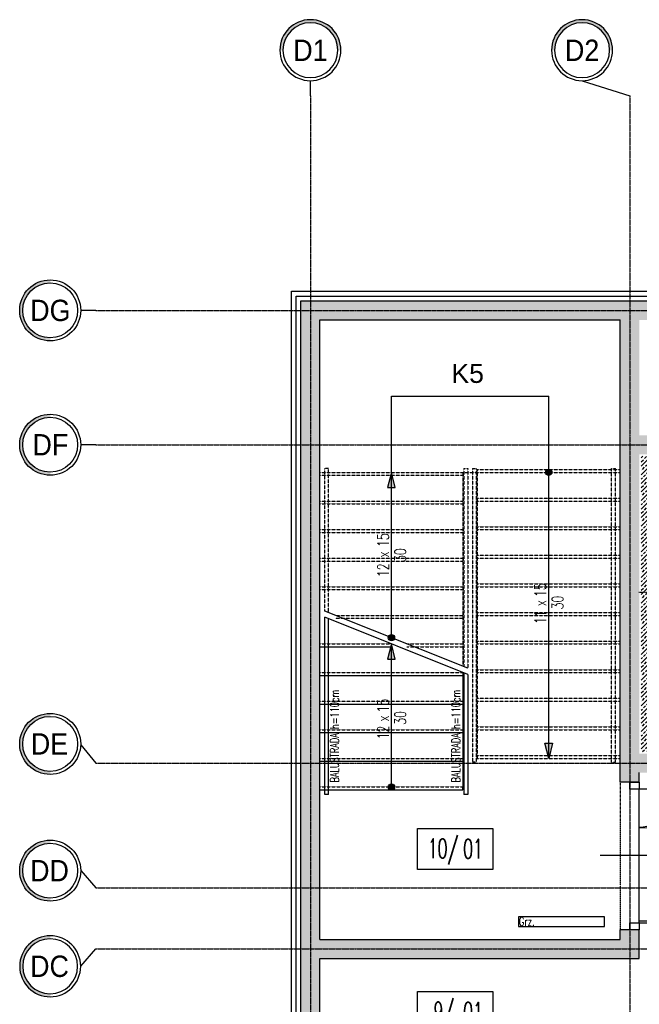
# Model space of a CAD drawing. Extents: x -7228 to 74941, y -112898 to 85621.
# Tile 221 of 256: x 50629 to 51279, y -17516 to -16483. Entities that reach past the tile are written whole.
import ezdxf
from ezdxf.enums import TextEntityAlignment as Align

# ---------------------------------------------------------------- set-up
doc = ezdxf.new("R2010")
doc.units = 0
for name, pattern in [('CENTER', [2, 1.25, -0.25, 0.25, -0.25]), ('DASHDOT', [1, 0.5, -0.25, 0, -0.25]), ('DASHED', [0.75, 0.5, -0.25]), ('DASHED2', [0.375, 0.25, -0.125])]:
    doc.linetypes.add(name, pattern=pattern)
doc.layers.get('0').update_dxf_attribs({"color": 101, "linetype": 'CONTINUOUS'})
for name, color, linetype in [('Drz---drzwi', 5, 'CONTINUOUS'), ('Ele-balustrada', 8, 'CONTINUOUS'), ('Ins-co', 2, 'CONTINUOUS'), ('Opis-pom', 6, 'CONTINUOUS'), ('Opis-spadki', 61, 'CONTINUOUS'), ('Opis_pom_ramka', 6, 'CONTINUOUS'), ('Os-osie glowne', 1, 'CENTER'), ('Os-osie-opis', 16, 'CONTINUOUS'), ('Pos-widok', 121, 'CONTINUOUS'), ('Sc-beton', 7, 'CONTINUOUS'), ('Sc-beton-hatch', 86, 'CONTINUOUS'), ('Sc-izolacja term-styropian', 151, 'STYROPIAN-KA'), ('Sc-nadproza kon', 5, 'DASHED2'), ('Sch-opis', 51, 'CONTINUOUS'), ('Sch-widok', 12, 'CONTINUOUS'), ('Sch-widok-nad', 12, 'DASHED2'), ('W-idok', 8, 'CONTINUOUS')]:
    doc.layers.add(name, color=color, linetype=linetype)
doc.styles.add('dwg_opis duży', font='ARIAL.TTF', dxfattribs={"width": 0.9})
doc.styles.add('KA wymiar', font='romans.shx', dxfattribs={"width": 0.6})
doc.styles.add('ROMANS', font='romans', dxfattribs={"width": 0.85})
doc.styles.add('TYTUL2', font='ARIAL.TTF')
doc.linetypes.add('STYROPIAN-KA', pattern='A,0.0001,-0.1,[135,ltypeshp.shx,S=0.1,R=0,X=-0.1,Y=0],0,[135,ltypeshp.shx,S=0.1,R=180,X=0.1,Y=0],-0.1', length=0.2001)
doc.linetypes.add('ZIGZAG', pattern='A,0.00254,-5.08,[131,ltypeshp.shx,S=5.08,R=0,X=-5.08,Y=0],-10.16,[131,ltypeshp.shx,S=5.08,R=180,X=5.08,Y=0],-5.08', length=20.32254)

# ---------------------------------------------------------------- blocks, each defined once
blk = doc.blocks.new('_DKGJHF')
at = {"ltscale": 7}
for p, q in [((-21.1, -77), (35.9, -77)), ((-5, -145.5), (-105, -145.5)), ((-5, -147.5), (-105, -147.5))]:
    blk.add_line(p, q, dxfattribs=at)
for points in [[(5, -7.5), (5, 0), (-5, 0), (-5, -7.5)], [(5, -155), (5, -147.5), (-5, -147.5), (-5, -155)]]:
    blk.add_lwpolyline(points, close=True, dxfattribs=at)
for points in [[(-45, -7.5), (-5, -7.5)], [(-5, -147.5), (-5, -7.5)]]:
    blk.add_lwpolyline(points, dxfattribs=at)
for centre, radius, start, end in [((-5, -7.5), 40, 180, 270), ((-5, -147.5), 100, 90, 180)]:
    blk.add_arc(centre, radius, start, end)
blk = doc.blocks.new('ozn_opis-schodów1-rzut')
at = {"style": 'ROMANS', "width": 0.7}
blk.add_text('x', height=12, dxfattribs=at).set_placement((-3.3, 3))
at = {"ltscale": 25, "style": 'ROMANS', "width": 0.7}
blk.add_attdef('Ilość', text='', height=12, dxfattribs=at).set_placement((-7.7, 3), align=Align.RIGHT)
blk.add_attdef('Wysokość', (6.2, 3), '', height=12, dxfattribs=at)
blk.add_attdef('Długość', text='', height=12, dxfattribs=at).set_placement((0.4, -15), align=Align.CENTER)
blk = doc.blocks.new('ozn_schody-kółko_d14')
at = {"ltscale": 25}
h = blk.add_hatch(color=256, dxfattribs=at)
edge = h.paths.add_edge_path()
edge.add_arc((0, 0), 3.33, 0, 360)
at = {"ltscale": 7}
blk.add_circle((0, 0), 3.33, dxfattribs=at)
blk = doc.blocks.new('ozn_schody-strzałka8x16')
at = {"ltscale": 25}
blk.add_hatch(color=256, dxfattribs=at).paths.add_polyline_path([(0, 0), (-4, -16), (4, -16)])
blk.add_lwpolyline([(0, 0), (-4, -16), (4, -16)], close=True, dxfattribs=at)
blk = doc.blocks.new('_opis_osi')
blk.add_hatch(color=256).paths.add_polyline_path([(32, -32), (28.8, -32, -1), (-28.8, -32), (-32, -32, 1)])
for radius in [32, 28.8]:
    blk.add_circle((0, -32), radius)
at = {"style": 'dwg_opis duży', "width": 0.9}
blk.add_attdef('AXNAMEV', text='', height=22.4, rotation=90, dxfattribs=at).set_placement((0, -32), align=Align.MIDDLE_CENTER)
blk = doc.blocks.new('_opis_osi_liczbowy')
blk.add_hatch(color=256).paths.add_polyline_path([(32, 32), (32, 28.8, -1), (32, -28.8), (32, -32, 1)])
for radius in [32, 28.8]:
    blk.add_circle((32, 0), radius)
at = {"style": 'dwg_opis duży', "width": 0.9}
blk.add_attdef('AXNAMEH', text='', height=22.4, rotation=90, dxfattribs=at).set_placement((32, 0), align=Align.MIDDLE_CENTER)
blk = doc.blocks.new('_aidfjflijh')
at = {"layer": 'W-idok', "linetype": 'DASHDOT'}
for p, q in [((0, -329), (0, 0)), ((-124, -162), (123, -162))]:
    blk.add_line(p, q, dxfattribs=at)
at = {"layer": 'W-idok'}
for p, q in [((-73, -39.3), (-73, -150.7)), ((73, -39.3), (-73, -39.3)), ((73, -39.3), (70.3, -39.3)), ((73, -150.7), (73, -39.3)), ((-105, -44.2), (-105, -49.8)), ((-104.7, -44.2), (-105, -44.2)), ((-105, -49.8), (-104.7, -49.8)), ((-105, -49.8), (-105, -57.2)), ((-104.7, -49.8), (-105, -49.8)), ((-104.7, -49.8), (-104.7, -44.2)), ((-104.7, -44.2), (-104.7, -49.2)), ((-100, -44.2), (-104.7, -44.2)), ((-104.7, -49.2), (-100, -49.2)), ((-104.7, -57.2), (-104.7, -49.8)), ((-80, -44.2), (-100, -44.2)), ((-100, -44.2), (-100, -49.6)), ((-100, -49.6), (-80, -49.6)), ((-80, -49.6), (-100, -49.6)), ((-100, -49.6), (-100, -49.8)), ((-100, -49.8), (-80, -49.8)), ((-92.5, -49.8), (-92.5, -50.6)), ((-83.5, -49.8), (-92.5, -49.8)), ((-92.5, -50.6), (-88.8, -50.6)), ((-88.8, -50.6), (-88.8, -56)), ((-88, -46.9), (-88, -153.1)), ((-87.2, -56), (-87.2, -50.6)), ((-87.2, -50.6), (-83.5, -50.6)), ((-83.5, -50.6), (-83.5, -49.8)), ((-80, -49.6), (-80, -44.2)), ((-80, -49.8), (-80, -49.6)), ((-79.8, -49.3), (-79.8, -54.3)), ((-79.7, -49.3), (-79.8, -49.3)), ((-79.7, -54.2), (-79.7, -49.3)), ((70.3, -41.7), (-70.3, -41.7)), ((-70.3, -41.7), (-70.3, -282.3)), ((-70, -42), (70, -42)), ((-70, -282), (-70, -42)), ((70, -42), (70, -282)), ((70.3, -282.3), (70.3, -41.7)), ((-105, -57.2), (-104.7, -57.2)), ((-77.6, -57.5), (-98.4, -57.5)), ((-98.4, -57.5), (-98.4, -63.5)), ((-98.1, -57.8), (-77.9, -57.8)), ((-98.1, -63.5), (-98.1, -57.8)), ((-78, -58.3), (-98, -58.3)), ((-98, -58.3), (-98, -141.8)), ((-82.7, -56.5), (-93.3, -56.5)), ((-93.3, -56.5), (-93.3, -57.5)), ((-93.3, -57.5), (-82.7, -57.5)), ((-83.1, -61), (-92.9, -61)), ((-92.9, -61), (-92.9, -139)), ((-84.1, -59.5), (-91.9, -59.5)), ((-91.9, -59.5), (-91.9, -61)), ((-90.5, -54.1), (-90.5, -56.5)), ((-88.8, -54.1), (-90.5, -54.1)), ((-90.5, -56.5), (-85.5, -56.5)), ((-88.8, -56), (-88.8, -54.1)), ((-88.8, -56), (-87.2, -56)), ((-87.2, -56), (-88.8, -56)), ((-88, -96.5), (-88, -55.5)), ((-87.2, -54.1), (-87.2, -56)), ((-85.5, -54.1), (-87.2, -54.1)), ((-85.5, -56.5), (-85.5, -54.1)), ((-84.1, -61), (-84.1, -59.5)), ((-83.1, -139), (-83.1, -61)), ((-82.7, -57.5), (-82.7, -56.5)), ((-79.8, -54.3), (-75.6, -54.3)), ((-75.6, -54.2), (-79.7, -54.2)), ((-78, -141.8), (-78, -58.3)), ((-77.9, -57.8), (-77.9, -63.5)), ((-77.6, -63.5), (-77.6, -57.5)), ((-75.5, -54.3), (-75.7, -54.3)), ((-75.7, -54.3), (-75.7, -145.8)), ((-75.6, -54.3), (-75.6, -54.2)), ((-75.5, -145.8), (-75.5, -54.3)), ((-98.4, -63.5), (-98.1, -63.5)), ((-77.9, -63.5), (-77.6, -63.5)), ((-80.1, -79.5), (-95.9, -79.5)), ((-111, -100), (-76.9, -100)), ((-88, -144.5), (-88, -96.5)), ((77.9, -96), (77.9, -111)), ((85.4, -96), (77.9, -96)), ((85.4, -111), (85.4, -96)), ((77.9, -111), (85.4, -111)), ((81.4, -111), (81.4, -121.3)), ((81.9, -111), (81.4, -111)), ((81.9, -121.3), (81.9, -111)), ((-80.1, -120.5), (-95.9, -120.5)), ((74.2, -121.3), (73.6, -121.3)), ((73.6, -121.3), (73.6, -140.8)), ((74.2, -140.8), (74.2, -121.3)), ((78.5, -121.3), (74.2, -121.3)), ((74.2, -121.3), (74.2, -140.8)), ((80.5, -118), (78.5, -118)), ((78.5, -118), (78.5, -118.8)), ((78.5, -118.8), (78.5, -120.9)), ((78.5, -120.9), (78.5, -124.2)), ((80.5, -118.8), (80.5, -118)), ((80.5, -120.9), (80.5, -118.8)), ((80.5, -124.2), (80.5, -120.9)), ((85.1, -121.3), (80.5, -121.3)), ((85.1, -121.3), (84.1, -121.3)), ((84.1, -121.3), (84.1, -140.8)), ((85.1, -140.8), (85.1, -121.3)), ((85.1, -140.8), (85.1, -121.3)), ((73.6, -126), (73, -126)), ((73, -130), (73.6, -130)), ((78.5, -124.2), (78.5, -128)), ((78.5, -128), (78.5, -131.8)), ((78.5, -131.8), (78.5, -135.1)), ((80.5, -128), (80.5, -124.2)), ((80.5, -131.8), (80.5, -128)), ((80.5, -135.1), (80.5, -131.8)), ((85.4, -126), (85.1, -126)), ((85.1, -130), (85.4, -130)), ((85.4, -126), (85.4, -130)), ((89, -126), (85.4, -126)), ((85.4, -130), (85.4, -126)), ((85.4, -130), (89, -130)), ((89, -130), (89, -126)), ((89, -126), (89, -130)), ((90, -126), (89, -126)), ((89, -130), (90, -130)), ((90, -130), (90, -126)), ((-98.1, -136.5), (-98.4, -136.5)), ((-98.4, -136.5), (-98.4, -142.5)), ((-98.4, -142.5), (-77.6, -142.5)), ((-98.1, -142.2), (-98.1, -136.5)), ((-77.9, -142.2), (-98.1, -142.2)), ((-98, -141.8), (-78, -141.8)), ((-82.7, -142.5), (-93.3, -142.5)), ((-93.3, -142.5), (-93.3, -143.5)), ((-93.3, -143.5), (-82.7, -143.5)), ((-92.9, -139), (-83.1, -139)), ((-91.9, -139), (-91.9, -140.5)), ((-91.9, -140.5), (-84.1, -140.5)), ((-85.5, -143.5), (-90.5, -143.5)), ((-90.5, -143.5), (-90.5, -145.9)), ((-88.8, -144), (-87.2, -144)), ((-88.8, -145.9), (-88.8, -144)), ((-87.2, -144), (-88.8, -144)), ((-88.8, -144), (-88.8, -149.4)), ((-87.2, -144), (-87.2, -145.9)), ((-87.2, -149.4), (-87.2, -144)), ((-85.5, -145.9), (-85.5, -143.5)), ((-84.1, -140.5), (-84.1, -139)), ((-82.7, -143.5), (-82.7, -142.5)), ((-77.6, -136.5), (-77.9, -136.5)), ((-77.9, -136.5), (-77.9, -142.2)), ((-77.6, -142.5), (-77.6, -136.5)), ((73.6, -140.8), (74.2, -140.8)), ((74.2, -140.8), (85.1, -140.8)), ((78.5, -135.1), (78.5, -137.3)), ((78.5, -137.3), (78.5, -138)), ((78.5, -138), (80.5, -138)), ((80.5, -137.3), (80.5, -135.1)), ((80.5, -138), (80.5, -137.3)), ((81.4, -140.8), (81.4, -148)), ((81.9, -148), (81.9, -140.8)), ((85.1, -140.8), (84.1, -140.8)), ((84.1, -140.8), (84.1, -168.3)), ((84.1, -140.8), (85.1, -140.8)), ((85.1, -168.3), (85.1, -140.8)), ((-97.5, -149.5), (-105, -149.5)), ((-105, -149.5), (-105, -174.6)), ((-100.9, -150.2), (-100.9, -150.5)), ((-82.9, -150.2), (-100.9, -150.2)), ((-100.9, -150.5), (-100.9, -173.8)), ((-82.9, -150.5), (-100.9, -150.5)), ((-100.9, -150.5), (-82.9, -150.5)), ((-97.5, -150.2), (-97.5, -149.5)), ((-88.8, -149.4), (-92.5, -149.4)), ((-92.5, -149.4), (-92.5, -150.2)), ((-92.5, -150.2), (-83.5, -150.2)), ((-90.5, -145.9), (-88.8, -145.9)), ((-87.2, -145.9), (-85.5, -145.9)), ((-83.5, -149.4), (-87.2, -149.4)), ((-83.5, -150.2), (-83.5, -149.4)), ((-82.9, -150.5), (-82.9, -150.2)), ((-82.9, -173.8), (-82.9, -150.5)), ((-79.8, -145.8), (-79.8, -150.8)), ((-75.6, -145.8), (-79.8, -145.8)), ((-79.8, -150.8), (-79.7, -150.8)), ((-79.7, -150.8), (-79.7, -145.9)), ((-79.7, -145.9), (-75.6, -145.9)), ((-73.1, -151), (-78.1, -151)), ((-78.1, -151), (-78.1, -155.5)), ((-77.8, -151.3), (-73.4, -151.3)), ((-77.8, -155.5), (-77.8, -151.3)), ((-71.9, -150.7), (-77.7, -150.7)), ((-77.7, -150.7), (-77.7, -151)), ((-77.7, -151), (-72.2, -151)), ((-77.5, -150.5), (-77.5, -150.7)), ((-73, -150.5), (-77.5, -150.5)), ((-75.7, -145.8), (-75.5, -145.8)), ((-75.6, -145.9), (-75.6, -145.8)), ((-73.7, -147.2), (-73.7, -147.7)), ((-73, -147.2), (-73.7, -147.2)), ((-73.7, -147.7), (-73.7, -150.5)), ((-73, -147.7), (-73.7, -147.7)), ((-73.7, -147.7), (-73, -147.7)), ((-73.7, -150.5), (-73, -150.5)), ((-73.4, -151.3), (-73.4, -155.5)), ((-73.1, -155.5), (-73.1, -151)), ((-73.1, -151), (-73.1, -156)), ((-73, -151), (-73, -156)), ((-72.2, -151), (-72.2, -173)), ((-71.9, -173.3), (-71.9, -150.7)), ((71.9, -150.7), (71.9, -173.3)), ((77.7, -150.7), (71.9, -150.7)), ((72.2, -173), (72.2, -151)), ((72.2, -151), (77.7, -151)), ((73.7, -147.2), (73, -147.2)), ((73.7, -147.7), (73, -147.7)), ((73, -147.7), (73.7, -147.7)), ((73, -150.5), (73.7, -150.5)), ((77.5, -150.5), (73, -150.5)), ((73, -156), (73, -151)), ((78.1, -151), (73.1, -151)), ((73.1, -151), (73.1, -155.5)), ((73.1, -156), (73.1, -151)), ((73.4, -151.3), (77.8, -151.3)), ((73.4, -155.5), (73.4, -151.3)), ((73.7, -147.7), (73.7, -147.2)), ((73.7, -150.5), (73.7, -147.7)), ((77.5, -150.7), (77.5, -150.5)), ((77.7, -151), (77.7, -150.7)), ((77.8, -151.3), (77.8, -155.5)), ((78.1, -155.5), (78.1, -151)), ((81.4, -148), (81.9, -148)), ((83.7, -148.5), (82.9, -148.5)), ((82.9, -148.5), (82.9, -175.5)), ((83.7, -175.5), (83.7, -148.5)), ((84.1, -148.5), (83.7, -148.5)), ((83.7, -148.5), (83.7, -175.5)), ((90, -148.5), (85.1, -148.5)), ((90, -175.5), (90, -148.5)), ((-82.1, -155.7), (-82.9, -155.7)), ((-82.9, -155.7), (-82.9, -168.4)), ((-82.1, -161.2), (-82.1, -155.7)), ((-74, -161.2), (-82.1, -161.2)), ((-82.1, -162.8), (-74, -162.8)), ((-82.1, -168.4), (-82.1, -162.8)), ((-78.1, -155.5), (-77.8, -155.5)), ((-73.6, -157.8), (-76.4, -157.8)), ((-76.4, -157.8), (-76.4, -161.2)), ((-76.4, -161.2), (-74, -161.2)), ((-74, -162.8), (-76.4, -162.8)), ((-76.4, -162.8), (-76.4, -166.2)), ((-74, -162.8), (-74, -161.2)), ((-74, -161.2), (-74, -162.8)), ((-72.4, -156), (-73.6, -156)), ((-73.6, -156), (-73.6, -168)), ((-73.6, -166.2), (-73.6, -157.8)), ((-73.1, -155.5), (-73.4, -155.5)), ((-73.4, -155.5), (-73.4, -156)), ((-73.4, -155.5), (-73.1, -155.5)), ((-73.1, -156), (-73.1, -155.5)), ((-72.2, -156), (-72.4, -156)), ((-72.4, -156), (-72.4, -168)), ((-72.4, -168), (-72.4, -156)), ((72.4, -156), (72.2, -156)), ((72.4, -168), (72.4, -156)), ((72.4, -156), (72.4, -168)), ((73.6, -156), (72.4, -156)), ((73.4, -155.5), (73.1, -155.5)), ((73.1, -155.5), (73.1, -156)), ((73.1, -155.5), (73.4, -155.5)), ((73.4, -156), (73.4, -155.5)), ((73.6, -168), (73.6, -156)), ((76.4, -157.8), (73.6, -157.8)), ((73.6, -157.8), (73.6, -166.2)), ((82.1, -161.2), (74, -161.2)), ((74, -161.2), (74, -162.8)), ((74, -161.2), (76.4, -161.2)), ((74, -162.8), (74, -161.2)), ((74, -162.8), (82.1, -162.8)), ((76.4, -162.8), (74, -162.8)), ((76.4, -161.2), (76.4, -157.8)), ((76.4, -166.2), (76.4, -162.8)), ((77.8, -155.5), (78.1, -155.5)), ((82.9, -155.7), (82.1, -155.7)), ((82.1, -155.7), (82.1, -161.2)), ((82.1, -162.8), (82.1, -168.4)), ((82.9, -168.4), (82.9, -155.7)), ((-105, -174.6), (-97.5, -174.6)), ((-100.9, -173.8), (-82.9, -173.8)), ((-97.5, -174.6), (-97.5, -173.8)), ((-82.9, -168.4), (-82.1, -168.4)), ((-78.1, -168.5), (-78.1, -173)), ((-77.8, -168.5), (-78.1, -168.5)), ((-78.1, -173), (-73.1, -173)), ((-77.8, -172.7), (-77.8, -168.5)), ((-73.4, -172.7), (-77.8, -172.7)), ((-72.2, -173), (-77.7, -173)), ((-77.7, -173), (-77.7, -173.3)), ((-77.7, -173.3), (-71.9, -173.3)), ((-76.4, -166.2), (-73.6, -166.2)), ((-73, -173.5), (-73.7, -173.5)), ((-73.7, -173.5), (-73.7, -176.3)), ((-73.6, -168), (-72.4, -168)), ((-73.5, -173.3), (-73.5, -173.5)), ((-73.5, -173.5), (-73, -173.5)), ((-73.4, -168), (-73.4, -168.5)), ((-73.4, -168.5), (-73.1, -168.5)), ((-73.4, -168.5), (-73.4, -172.7)), ((-73.1, -168.5), (-73.4, -168.5)), ((-73.1, -168.5), (-73.1, -168)), ((-73.1, -168), (-73.1, -173)), ((-73.1, -173), (-73.1, -168.5)), ((-73, -168), (-73, -173)), ((-73, -173.3), (-73, -284.7)), ((-72.4, -168), (-72.2, -168)), ((71.9, -173.3), (77.7, -173.3)), ((72.2, -168), (72.4, -168)), ((77.7, -173), (72.2, -173)), ((72.4, -168), (73.6, -168)), ((73, -173), (73, -168)), ((73, -189.5), (73, -173.3)), ((73.7, -173.5), (73, -173.5)), ((73, -173.5), (73.5, -173.5)), ((73.1, -168), (73.1, -168.5)), ((73.1, -173), (73.1, -168)), ((73.1, -168.5), (73.4, -168.5)), ((73.1, -168.5), (73.1, -173)), ((73.4, -168.5), (73.1, -168.5)), ((73.1, -173), (78.1, -173)), ((73.4, -168.5), (73.4, -168)), ((73.4, -172.7), (73.4, -168.5)), ((77.8, -172.7), (73.4, -172.7)), ((73.5, -173.5), (73.5, -173.3)), ((73.6, -166.2), (76.4, -166.2)), ((73.7, -176.3), (73.7, -173.5)), ((77.7, -173.3), (77.7, -173)), ((77.8, -168.5), (77.8, -172.7)), ((78.1, -168.5), (77.8, -168.5)), ((78.1, -173), (78.1, -168.5)), ((82.1, -168.4), (82.9, -168.4)), ((82.9, -175.5), (83.7, -175.5)), ((83.7, -175.5), (90, -175.5)), ((84.1, -168.3), (85.1, -168.3)), ((-73, -179.6), (-84.1, -179.6)), ((-84.1, -179.6), (-84.1, -179.9)), ((-84.1, -179.9), (-73, -179.9)), ((-82, -181.3), (-83.5, -181.3)), ((-83.5, -181.3), (-83.5, -194.7)), ((-81.2, -179.9), (-82.7, -179.9)), ((-82.7, -179.9), (-82.7, -180.1)), ((-82.7, -180.1), (-81.2, -180.1)), ((-81.2, -180.1), (-82.7, -180.1)), ((-82.7, -180.1), (-82.7, -181.3)), ((-81.2, -181.3), (-82, -181.3)), ((-73, -179.9), (-81.2, -179.9)), ((-81.2, -179.9), (-81.2, -196.1)), ((-73.7, -176.3), (-73, -176.3)), ((-73, -176.3), (-73.7, -176.3)), ((-73.7, -176.3), (-73.7, -176.8)), ((-73.7, -176.8), (-73, -176.8)), ((-63.5, -177.3), (-63.5, -198.7)), ((61.5, -177.3), (61.5, -198.7)), ((73, -176.3), (73.7, -176.3)), ((73.7, -176.3), (73, -176.3)), ((73, -176.8), (73.7, -176.8)), ((82.1, -179.6), (73, -179.6)), ((73, -179.9), (82.1, -179.9)), ((79.2, -179.9), (73, -179.9)), ((73.7, -176.8), (73.7, -176.3)), ((80.7, -179.9), (79.2, -179.9)), ((79.2, -196.1), (79.2, -179.9)), ((79.2, -180.1), (80.7, -180.1)), ((80.7, -180.1), (79.2, -180.1)), ((80, -181.3), (79.2, -181.3)), ((81.5, -181.3), (80, -181.3)), ((80.7, -180.1), (80.7, -179.9)), ((80.7, -181.3), (80.7, -180.1)), ((81.5, -194.7), (81.5, -181.3)), ((82.1, -179.9), (82.1, -179.6)), ((-39.5, -188), (-87.5, -188)), ((-73, -196.1), (-84.1, -196.1)), ((-84.1, -196.1), (-84.1, -196.4)), ((-83.5, -194.7), (-82, -194.7)), ((-82.7, -194.7), (-82.7, -195.9)), ((-82.7, -195.9), (-81.2, -195.9)), ((-81.2, -195.9), (-82.7, -195.9)), ((-82.7, -195.9), (-82.7, -196.1)), ((-82.7, -196.1), (-81.2, -196.1)), ((-82, -194.7), (-81.2, -194.7)), ((-81.2, -196.1), (-73, -196.1)), ((85.5, -188), (37.5, -188)), ((67.4, -189.5), (67.4, -209.5)), ((70, -189.5), (67.4, -189.5)), ((76.4, -189.5), (70.3, -189.5)), ((76.4, -209.5), (76.4, -189.5)), ((82.1, -196.1), (76.4, -196.1)), ((76.4, -196.1), (79.2, -196.1)), ((79.2, -194.7), (80, -194.7)), ((79.2, -195.9), (80.7, -195.9)), ((80.7, -195.9), (79.2, -195.9)), ((79.2, -196.1), (80.7, -196.1)), ((80, -194.7), (81.5, -194.7)), ((80.7, -195.9), (80.7, -194.7)), ((80.7, -196.1), (80.7, -195.9)), ((82.1, -196.4), (82.1, -196.1)), ((-84.1, -196.4), (-73, -196.4)), ((76.4, -196.4), (82.1, -196.4)), ((67.4, -209.5), (70, -209.5)), ((70.3, -209.5), (76.4, -209.5)), ((73, -284.7), (73, -209.5)), ((83.5, -243.5), (83.5, -244.5)), ((88.5, -243.5), (83.5, -243.5)), ((83.5, -244.5), (88.5, -244.5)), ((87.5, -244.5), (84.5, -244.5)), ((84.5, -244.5), (84.5, -280.5)), ((87.5, -280.5), (87.5, -244.5)), ((88.5, -244.5), (88.5, -243.5)), ((90, -243.5), (88.5, -243.5)), ((88.5, -243.5), (88.5, -244.5)), ((88.5, -244.5), (90, -244.5)), ((90, -244.5), (90, -243.5)), ((90, -280.5), (90, -244.5)), ((-104, -269.5), (-105, -269.5)), ((-105, -269.5), (-105, -279.5)), ((-104, -279.5), (-104, -269.5)), ((-98, -271), (-104, -271)), ((-104, -271), (-104, -278)), ((-104, -278), (-98, -278)), ((-98, -278), (-98, -271)), ((15, -278.7), (15, -319.5)), ((-105, -279.5), (-104, -279.5)), ((-40.3, -284.7), (-99, -284.7)), ((-99, -284.7), (-99, -295)), ((-88.5, -287), (-98.5, -287)), ((-98.5, -287), (-98.5, -290.5)), ((-98.4, -287.1), (-88.5, -287.1)), ((-98.4, -290.4), (-98.4, -287.1)), ((-88.5, -287.1), (-88.5, -287)), ((-73, -284.7), (-40.3, -284.7)), ((-70.3, -282.3), (-70, -282.3)), ((-70, -282.3), (-70, -282)), ((-40, -282), (-70, -282)), ((-70, -282), (-70, -282.3)), ((-70, -282.3), (-40.3, -282.3)), ((15, -287), (-43.5, -287)), ((-43.5, -287), (-43.5, -290.5)), ((-43.5, -287.9), (15, -287.9)), ((-43.5, -288.8), (15, -288.8)), ((-40.3, -286.5), (-42.2, -286.5)), ((-42.2, -286.5), (-42.2, -286.8)), ((-42.2, -286.8), (-40, -286.8)), ((-40.3, -282.3), (-40.3, -286.5)), ((-40, -286.8), (-40, -282)), ((-40, -284.9), (69.8, -284.9)), ((15, -290.5), (15, -287)), ((70, -282), (69.8, -282)), ((69.8, -282), (69.8, -294.8)), ((70.2, -282.3), (70.3, -282.3)), ((70.2, -294.5), (70.2, -282.3)), ((70.2, -284.7), (73, -284.7)), ((83.5, -280.5), (83.5, -281.5)), ((88.5, -280.5), (83.5, -280.5)), ((83.5, -281.5), (88.5, -281.5)), ((84.5, -280.5), (87.5, -280.5)), ((88.5, -281.5), (88.5, -280.5)), ((90, -280.5), (88.5, -280.5)), ((88.5, -280.5), (88.5, -281.5)), ((88.5, -281.5), (90, -281.5)), ((90, -281.5), (90, -280.5)), ((71.4, -298), (-100, -298)), ((-100, -298), (-100, -308.4)), ((-89.5, -298.3), (-99.5, -298.3)), ((-99.5, -298.3), (-99.5, -301.8)), ((-99.4, -298.4), (-89.5, -298.4)), ((-99.4, -301.7), (-99.4, -298.4)), ((-99, -295), (70, -295)), ((-98.5, -290.5), (-88.5, -290.5)), ((-88.5, -291), (-98.5, -291)), ((-98.5, -291), (-98.5, -294.5)), ((-98.5, -294.5), (-88.5, -294.5)), ((-88.5, -290.4), (-98.4, -290.4)), ((-98.4, -291.1), (-88.5, -291.1)), ((-98.4, -294.4), (-98.4, -291.1)), ((-88.5, -294.4), (-98.4, -294.4)), ((-89.5, -298.4), (-89.5, -298.3)), ((-88.5, -290.5), (-88.5, -290.4)), ((-88.5, -291.1), (-88.5, -291)), ((-88.5, -294.5), (-88.5, -294.4)), ((-43.5, -289.6), (15, -289.6)), ((-43.5, -290.5), (15, -290.5)), ((69.8, -291), (11.5, -291)), ((11.5, -291), (11.5, -294.5)), ((11.5, -291.9), (70, -291.9)), ((11.5, -292.8), (70, -292.8)), ((11.5, -293.6), (70, -293.6)), ((11.5, -294.5), (69.8, -294.5)), ((70, -298.3), (11.5, -298.3)), ((11.5, -298.3), (11.5, -301.8)), ((11.5, -299.2), (70, -299.2)), ((69.8, -294.8), (72, -294.8)), ((70, -295), (70, -294.8)), ((70, -301.8), (70, -298.3)), ((72, -294.5), (70.2, -294.5)), ((78, -298), (71.4, -298)), ((71.4, -298), (71.4, -303.6)), ((71.7, -298.3), (78, -298.3)), ((71.7, -303.9), (71.7, -298.3)), ((72, -294.8), (72, -294.5)), ((80, -298), (78, -298)), ((78, -298.3), (78, -298)), ((80, -308.4), (80, -298)), ((-100, -308.4), (-40.3, -308.4)), ((-99.5, -301.8), (-89.5, -301.8)), ((-89.5, -302.3), (-99.5, -302.3)), ((-99.5, -302.3), (-99.5, -305.8)), ((-99.5, -305.8), (-89.5, -305.8)), ((-89.5, -301.7), (-99.4, -301.7)), ((-99.4, -302.4), (-89.5, -302.4)), ((-99.4, -305.7), (-99.4, -302.4)), ((-89.5, -305.7), (-99.4, -305.7)), ((-89.5, -301.8), (-89.5, -301.7)), ((-89.5, -302.4), (-89.5, -302.3)), ((-89.5, -305.8), (-89.5, -305.7)), ((-40.3, -309.5), (-52, -309.5)), ((15, -302.3), (-43.5, -302.3)), ((-43.5, -302.3), (-43.5, -305.8)), ((-43.5, -303.2), (15, -303.2)), ((-43.5, -304.1), (15, -304.1)), ((-43.5, -304.9), (15, -304.9)), ((-43.5, -305.8), (15, -305.8)), ((-40, -306.5), (-42, -306.5)), ((-42, -306.5), (-42, -306.8)), ((-42, -306.8), (-40.3, -306.8)), ((-40.3, -306.8), (-40.3, -316.2)), ((-40, -316.5), (-40, -306.5)), ((-40, -308.4), (70, -308.4)), ((-40, -309.5), (70, -309.5)), ((70, -309.5), (-40, -309.5)), ((11.5, -300.1), (70, -300.1)), ((11.5, -300.9), (70, -300.9)), ((11.5, -301.8), (70, -301.8)), ((15, -305.8), (15, -302.3)), ((70, -303.6), (70, -316.5)), ((71.4, -303.6), (70, -303.6)), ((70.3, -316.2), (70.3, -303.9)), ((70.3, -303.9), (71.7, -303.9)), ((70.3, -308.4), (80, -308.4)), ((-50, -314), (-50, -316.5)), ((-48, -314), (-50, -314)), ((-50, -316.5), (-40, -316.5)), ((-50, -329.5), (-50, -316.5)), ((-49.7, -316.2), (-49.7, -314.3)), ((-49.7, -314.3), (-48, -314.3)), ((-40.3, -316.2), (-49.7, -316.2)), ((-48, -314.3), (-48, -314)), ((70, -316.5), (80, -316.5)), ((79.7, -316.2), (70.3, -316.2)), ((80, -314), (78, -314)), ((78, -314), (78, -314.3)), ((78, -314.3), (79.7, -314.3)), ((79.7, -314.3), (79.7, -316.2)), ((80, -316.5), (80, -314)), ((80, -329.5), (80, -316.5)), ((-52, -329.5), (-50, -329.5)), ((82, -329.5), (80, -329.5))]:
    blk.add_line(p, q, dxfattribs=at)
blk = doc.blocks.new('_opis_pom_metka')
at = {"layer": 'Opis_pom_ramka'}
blk.add_lwpolyline([(-33.13, 0), (32.87, 0), (32.87, -36), (-33.13, -36)], close=True, dxfattribs=at)
at = {"style": 'KA wymiar', "width": 0.6}
blk.add_attdef('KO/', text='', height=16.8, dxfattribs=at).set_placement((3.45, -25.87), align=Align.RIGHT)
blk.add_attdef('NR', (3.8, -26.16), '', height=16.8, dxfattribs=at)

msp = doc.modelspace()

# ---------------------------------------------------------------- hatches: boundary and pattern name
at = {"layer": 'Sc-beton-hatch'}
h = msp.add_hatch(dxfattribs=at)
h.set_pattern_fill('ANSI33', color=256, style=0)
h.paths.add_polyline_path([(51268.547, -16787.917), (50933.547, -16787.917), (50933.547, -16928.917), (50943.547, -16928.917), (50943.547, -16797.917), (51258.547, -16797.917), (51258.547, -16851.418), (51268.547, -16854.861)])
h.paths.add_polyline_path([(51537.547, -16787.917), (51268.547, -16787.917), (51268.547, -16854.861), (51278.547, -16858.303), (51278.547, -16797.917), (51527.547, -16797.917), (51527.547, -16808.917), (51537.547, -16808.917)])
h.paths.add_polyline_path([(51537.547, -16777.916), (51268.547, -16777.917), (51268.547, -16787.917), (51537.547, -16787.917)])
h.paths.add_polyline_path([(51268.547, -16777.917), (50933.547, -16777.917), (50933.547, -16787.917), (51268.547, -16787.917)])
h.paths.add_polyline_path([(51278.547, -16858.303), (51268.547, -16854.861), (51268.547, -16928.917), (51537.547, -16928.917), (51537.547, -16908.917), (51527.547, -16908.917), (51527.547, -16918.917), (51278.547, -16918.917)])
h.paths.add_polyline_path([(51268.547, -16854.861), (51258.547, -16851.418), (51258.547, -16928.917), (51268.547, -16928.917)])
h.paths.add_polyline_path([(51402.047, -16928.917), (51268.547, -16928.917), (51268.547, -17262.917), (51350.047, -17262.917), (51350.047, -17252.917), (51278.547, -17252.917), (51278.547, -16938.917), (51402.047, -16938.917)])
h.paths.add_polyline_path([(51268.547, -16928.917), (51258.547, -16928.917), (51258.547, -17262.917), (51268.547, -17262.917)])
h.paths.add_polyline_path([(51350.047, -17262.917), (51268.547, -17262.917), (51268.547, -17282.917), (51278.547, -17282.917), (51278.547, -17272.917), (51350.047, -17272.917)])
h.paths.add_polyline_path([(51268.547, -17262.917), (51258.547, -17262.917), (51258.547, -17282.917), (51268.547, -17282.917)])
h.paths.add_polyline_path([(51537.547, -16928.917), (51402.047, -16928.917), (51402.047, -16938.917), (51527.547, -16938.917), (51527.547, -17252.917), (51484.047, -17252.917), (51484.047, -17262.917), (51537.547, -17262.917)])
h.paths.add_polyline_path([(51547.547, -16908.917), (51537.547, -16908.917), (51537.547, -16928.917), (51547.547, -16928.917)])
h.paths.add_polyline_path([(51547.547, -16928.917), (51537.547, -16928.917), (51537.547, -17262.917), (51547.547, -17262.917)])
h.paths.add_polyline_path([(51547.547, -17262.917), (51537.547, -17262.917), (51537.547, -17272.917), (51547.547, -17272.917)])
h.paths.add_polyline_path([(51537.547, -17262.917), (51484.047, -17262.917), (51484.047, -17272.917), (51537.547, -17272.917)])
h.paths.add_polyline_path([(51547.547, -17272.917), (51537.547, -17272.917), (51537.547, -17393.917), (51652.547, -17393.917), (51652.547, -17383.917), (51547.547, -17383.917)])
h.paths.add_polyline_path([(51537.547, -17272.917), (51527.547, -17272.917), (51527.547, -17346.917), (51527.547, -17393.917), (51537.547, -17393.917)])
h.paths.add_polyline_path([(51537.547, -17393.917), (51527.547, -17393.917), (51527.547, -17403.917), (51537.547, -17403.917)])
h.paths.add_polyline_path([(51652.547, -17393.917), (51537.547, -17393.917), (51537.547, -17403.917), (51652.547, -17403.917)])
h.paths.add_polyline_path([(50933.547, -16777.917), (50923.547, -16777.917), (50923.547, -16787.917), (50933.547, -16787.917)])
h.paths.add_polyline_path([(50933.547, -16787.917), (50923.547, -16787.917), (50923.547, -16928.917), (50933.547, -16928.917)])
h.paths.add_polyline_path([(50943.547, -16928.917), (50933.547, -16928.917), (50933.547, -17262.917), (50943.547, -17262.917)])
h.paths.add_polyline_path([(50933.547, -16928.917), (50923.547, -16928.917), (50923.547, -17262.917), (50933.547, -17262.917)])
h.paths.add_polyline_path([(50943.547, -17262.917), (50933.547, -17262.917), (50933.547, -17393.917), (50943.547, -17393.917)])
h.paths.add_polyline_path([(50933.547, -17262.917), (50923.547, -17262.917), (50923.547, -17393.917), (50933.547, -17393.917)])
h.paths.add_polyline_path([(50943.547, -17393.917), (50933.547, -17393.917), (50933.547, -17457.917), (51268.547, -17457.917), (51268.547, -17437.917), (51258.547, -17437.917), (51258.547, -17447.917), (50943.547, -17447.917)])
h.paths.add_polyline_path([(50933.547, -17393.917), (50923.547, -17393.917), (50923.547, -17457.917), (50933.547, -17457.917)])
h.paths.add_polyline_path([(51268.547, -17457.917), (50933.547, -17457.917), (50933.547, -17633.917), (50943.547, -17633.917), (50943.547, -17467.917), (51268.547, -17467.917)])
h.paths.add_polyline_path([(50933.547, -17457.917), (50923.547, -17457.917), (50923.547, -17633.917), (50933.547, -17633.917)])
h.paths.add_polyline_path([(51278.547, -17437.917), (51268.547, -17437.917), (51268.547, -17457.917), (51278.547, -17457.917)])
h.paths.add_polyline_path([(51278.547, -17457.917), (51268.547, -17457.917), (51268.547, -17467.917), (51278.547, -17467.917)])
h.paths.add_polyline_path([(51150.075, -17466.378), (51150.075, -17449.457), (51167.325, -17449.457), (51167.325, -17466.378)], flags=9)
h = msp.add_hatch(dxfattribs=at)
h.set_pattern_fill('ANSI33', color=256, style=0)
h.paths.add_polyline_path([(51280.547, -16940.917), (51280.547, -17083.417), (51295.547, -17083.417), (51295.547, -16955.917), (51402.047, -16955.917), (51402.047, -16940.917)])
h.paths.add_polyline_path([(51402.047, -16940.917), (51402.047, -16955.917), (51500.547, -16955.917), (51500.547, -17083.417), (51515.547, -17083.417), (51515.547, -16940.917)])
h.paths.add_polyline_path([(51515.547, -17083.417), (51500.547, -17083.417), (51500.547, -17235.917), (51484.047, -17235.917), (51484.047, -17250.917), (51503.547, -17250.917), (51515.547, -17250.917)])
h.paths.add_polyline_path([(51295.547, -17235.917), (51295.547, -17083.417), (51280.547, -17083.417), (51280.547, -17250.917), (51350.047, -17250.917), (51350.047, -17235.917)])
h.paths.add_polyline_path([(51421.764, -16945.092), (51421.764, -16934.742), (51439.014, -16934.742), (51439.014, -16945.092)], flags=9)
h.paths.add_polyline_path([(51421.764, -16960.041), (51421.764, -16944.105), (51439.014, -16944.105), (51439.014, -16960.041)], flags=25)
h.paths.add_polyline_path([(51492.58, -17114.534), (51508.515, -17114.534), (51508.515, -17131.784), (51492.58, -17131.784)], flags=25)
h.paths.add_polyline_path([(51274.372, -17114.534), (51284.722, -17114.534), (51284.722, -17131.784), (51274.372, -17131.784)], flags=9)
h.paths.add_polyline_path([(51283.882, -17114.534), (51299.818, -17114.534), (51299.818, -17131.784), (51283.882, -17131.784)], flags=24)

# ---------------------------------------------------------------- linework, layer by layer
at = {"layer": 'Ele-balustrada', "linetype": 'DASHED2'}
for p, q in [((50948.547, -17103.455), (50948.547, -16953.917)), ((50952.547, -17105.055), (50952.547, -16953.917))]:
    msp.add_line(p, q, dxfattribs=at)
at = {"layer": 'Ele-balustrada'}
for p, q in [((50948.547, -17295.917), (50948.547, -17109.917)), ((50952.547, -17295.917), (50952.547, -17111.517))]:
    msp.add_line(p, q, dxfattribs=at)
at = {"layer": 'Ele-balustrada', "linetype": 'DASHED2'}
for points in [[(50952.547, -16953.917), (50948.547, -16953.917)], [(51094.547, -16953.917), (51098.547, -16953.917)], [(51094.547, -16953.917), (51094.547, -17161.855)], [(51098.547, -16953.917), (51098.547, -17163.455)], [(51103.547, -16953.917), (51107.547, -16953.917)], [(51103.547, -16953.917), (51103.547, -17261.917)], [(51107.547, -16953.917), (51107.547, -17261.917)], [(51249.547, -17261.917), (51249.547, -16953.917)], [(51249.547, -16953.917), (51253.547, -16953.917)], [(51253.547, -17261.917), (51253.547, -16953.917)], [(51107.547, -17261.917), (51103.547, -17261.917)], [(51249.547, -17261.917), (51253.547, -17261.917)]]:
    msp.add_lwpolyline(points, dxfattribs=at)
at = {"layer": 'Ele-balustrada'}
for points in [[(51094.547, -17168.317), (51094.547, -17295.917)], [(51098.547, -17169.917), (51098.547, -17295.917)], [(50952.547, -17295.917), (50948.547, -17295.917)], [(51098.547, -17295.917), (51094.547, -17295.917)]]:
    msp.add_lwpolyline(points, dxfattribs=at)
at = {"layer": 'Ins-co'}
msp.add_lwpolyline([(51151.967, -17424.27), (51151.967, -17434.27), (51241.967, -17434.27), (51241.967, -17424.27)], close=True, dxfattribs=at)
at = {"layer": 'Opis-spadki'}
for points in [[(51018.547, -16877.917), (51183.547, -16877.917)], [(51018.547, -17131.455), (51018.547, -16877.917)], [(51183.547, -17257.917), (51183.547, -16877.917)], [(51098.547, -17163.455), (50948.547, -17103.455)], [(51098.547, -17169.917), (50948.547, -17109.917)], [(51018.547, -17287.917), (51018.547, -17137.917)]]:
    msp.add_lwpolyline(points, dxfattribs=at)
at = {"layer": 'Os-osie glowne'}
for points in [[(50933.547, -16562.917), (50933.547, -18125.809)], [(51268.547, -16562.917), (51268.547, -18125.809)], [(50708.547, -16787.917), (53934.224, -16787.917)], [(50708.547, -16928.917), (53934.224, -16928.917)], [(50708.547, -17262.917), (53934.224, -17262.917)], [(50708.547, -17393.917), (53934.224, -17393.917)], [(50708.547, -17457.917), (53934.224, -17457.917)]]:
    msp.add_lwpolyline(points, dxfattribs=at)
at = {"layer": 'Os-osie-opis'}
for points in [[(50933.547, -16562.917), (50933.547, -16546.917)], [(51218.547, -16546.917), (51268.547, -16562.917)], [(50708.547, -16787.917), (50692.547, -16787.917)], [(50708.547, -16928.917), (50692.547, -16928.917)], [(50692.547, -17243.757), (50708.547, -17262.917)], [(50692.547, -17375.757), (50708.547, -17393.917)], [(50692.547, -17476.078), (50708.547, -17457.917)]]:
    msp.add_lwpolyline(points, dxfattribs=at)
at = {"layer": 'Pos-widok', "linetype": 'DASHED', "ltscale": 0.5}
for points in [[(50943.547, -16960.917), (51093.547, -16960.917)], [(51108.547, -16954.917), (51258.547, -16954.917)], [(50943.547, -16990.917), (51093.547, -16990.917)], [(51108.547, -16984.917), (51258.547, -16984.917)], [(50943.547, -17020.917), (51093.547, -17020.917)], [(51108.547, -17014.917), (51258.547, -17014.917)], [(51108.547, -17044.917), (51258.547, -17044.917)], [(50943.547, -17050.917), (51093.547, -17050.917)], [(51108.547, -17074.917), (51258.547, -17074.917)], [(50943.547, -17080.917), (51093.547, -17080.917)], [(51108.547, -17104.917), (51258.547, -17104.917)], [(50959.724, -17110.917), (51093.547, -17110.917)], [(51108.547, -17134.917), (51258.547, -17134.917)], [(51034.703, -17140.917), (51093.547, -17140.917)], [(51108.547, -17164.917), (51258.547, -17164.917)], [(51108.547, -17194.917), (51258.547, -17194.917)], [(51108.547, -17224.917), (51258.547, -17224.917)], [(51108.547, -17254.917), (51258.547, -17254.917)]]:
    msp.add_lwpolyline(points, dxfattribs=at)
at = {"layer": 'Pos-widok'}
for points in [[(50943.547, -17140.917), (51018.547, -17140.917)], [(50943.547, -17170.917), (51093.547, -17170.917)], [(50943.547, -17200.917), (51093.547, -17200.917)], [(50943.547, -17230.917), (51093.547, -17230.917)], [(50943.547, -17260.917), (51093.547, -17260.917)], [(50943.547, -17290.917), (51093.547, -17290.917)], [(51093.547, -17290.917), (51093.547, -17287.917)]]:
    msp.add_lwpolyline(points, dxfattribs=at)
at = {"layer": 'Sc-beton'}
for p, q in [((50923.547, -16777.917), (51617.548, -16777.916)), ((50923.547, -17947.917), (50923.547, -16777.917)), ((50943.547, -17927.917), (50943.547, -17467.917))]:
    msp.add_line(p, q, dxfattribs=at)
for points in [[(50943.547, -17447.917), (50943.547, -16797.917), (51258.547, -16797.917)], [(51258.547, -17282.917), (51258.547, -16797.917)], [(51278.547, -17282.917), (51278.547, -17272.917)], [(51278.547, -17282.917), (51258.547, -17282.917)], [(51258.547, -17447.917), (51258.547, -17437.917)], [(51278.547, -17437.917), (51258.547, -17437.917)], [(51278.547, -17467.917), (51278.547, -17437.917)], [(50943.547, -17447.917), (51258.547, -17447.917)], [(50943.547, -17467.917), (51278.547, -17467.917)]]:
    msp.add_lwpolyline(points, dxfattribs=at)
at = {"layer": 'Sc-izolacja term-styropian', "linetype": 'ByBlock'}
for p, q in [((50913.547, -16767.915), (52908.547, -16767.913)), ((50913.547, -17957.917), (50913.547, -16767.915))]:
    msp.add_line(p, q, dxfattribs=at)
at = {"layer": 'Sc-izolacja term-styropian', "linetype": 'ZIGZAG', "ltscale": 0.018}
for p, q in [((50918.547, -16772.915), (52908.547, -16772.913)), ((50918.547, -17952.917), (50918.547, -16772.915))]:
    msp.add_line(p, q, dxfattribs=at)
at = {"layer": 'Sc-nadproza kon', "linetype": 'DASHDOT', "ltscale": 0.5}
msp.add_lwpolyline([(51258.547, -17282.917), (51258.547, -17437.917)], dxfattribs=at)
at = {"layer": 'Sch-widok'}
msp.add_lwpolyline([(51093.547, -17167.917), (51093.547, -17287.917)], dxfattribs=at)
at = {"layer": 'Sch-widok-nad'}
for points in [[(50943.547, -16957.917), (51258.547, -16957.917)], [(51093.547, -16957.917), (51093.547, -17161.455)], [(51108.547, -16954.917), (51108.547, -17257.917)], [(50943.547, -16987.917), (51093.547, -16987.917)], [(51108.547, -16987.917), (51258.547, -16987.917)], [(50943.547, -17017.917), (51093.547, -17017.917)], [(51108.547, -17017.917), (51258.547, -17017.917)], [(50943.547, -17047.917), (51093.547, -17047.917)], [(51108.547, -17047.917), (51258.547, -17047.917)], [(50943.547, -17077.917), (51093.547, -17077.917)], [(51108.547, -17077.917), (51258.547, -17077.917)], [(50959.724, -17107.917), (51093.547, -17107.917)], [(51108.547, -17107.917), (51258.547, -17107.917)], [(50943.547, -17137.917), (51018.547, -17137.917)], [(51034.703, -17137.917), (51093.547, -17137.917)], [(51108.547, -17137.917), (51258.547, -17137.917)], [(50943.547, -17167.917), (51093.547, -17167.917)], [(51108.547, -17167.917), (51258.547, -17167.917)], [(50943.547, -17197.917), (51093.547, -17197.917)], [(51108.547, -17197.917), (51258.547, -17197.917)], [(50943.547, -17227.917), (51093.547, -17227.917)], [(51108.547, -17227.917), (51258.547, -17227.917)], [(50943.547, -17257.917), (51093.547, -17257.917)], [(51108.547, -17257.917), (51258.547, -17257.917)], [(50943.547, -17287.917), (51093.547, -17287.917)]]:
    msp.add_lwpolyline(points, dxfattribs=at)

# ---------------------------------------------------------------- block references
at = {"layer": 'Drz---drzwi', "xscale": -1}
msp.add_blockref('_DKGJHF', (51273.547, -17282.917), dxfattribs=at)
at = {"layer": 'Opis-pom'}
ref = msp.add_blockref('_opis_pom_metka', (51085.611, -17331.471), dxfattribs=dict(at, xscale=1.2, yscale=1.2, zscale=1.2))
ref.add_attrib('KO/', '10/', dxfattribs={"layer": '0', "height": 20.16, "style": 'KA wymiar', "width": 0.6}).set_placement((51088.748, -17362.512), align=Align.RIGHT)
ref.add_attrib('NR', '01', (51093.721, -17362.868), dxfattribs={"layer": '0', "height": 20.16, "style": 'KA wymiar', "width": 0.6})
ref = msp.add_blockref('_opis_pom_metka', (51085.611, -17502.68), dxfattribs=dict(at, xscale=1.2, yscale=1.2, zscale=1.2))
ref.add_attrib('KO/', '9/', dxfattribs={"layer": '0', "height": 20.16, "style": 'KA wymiar', "width": 0.6}).set_placement((51084.444, -17533.721), align=Align.RIGHT)
ref.add_attrib('NR', '01', (51093.721, -17534.077), dxfattribs={"layer": '0', "height": 20.16, "style": 'KA wymiar', "width": 0.6})
at = {"layer": 'Os-osie-opis'}
ref = msp.add_blockref('_opis_osi_liczbowy', (50933.547, -16546.917), dxfattribs=dict(at, xscale=-1, rotation=270))
ref.add_attrib('AXNAMEH', 'D1', dxfattribs={"layer": '0', "height": 22.4, "style": 'dwg_opis duży', "width": 0.9}).set_placement((50933.547, -16515.024), align=Align.MIDDLE_CENTER)
ref = msp.add_blockref('_opis_osi_liczbowy', (51218.547, -16546.917), dxfattribs=dict(at, xscale=-1, rotation=270))
ref.add_attrib('AXNAMEH', 'D2', dxfattribs={"layer": '0', "height": 22.4, "style": 'dwg_opis duży', "width": 0.9}).set_placement((51218.547, -16515.024), align=Align.MIDDLE_CENTER)
ref = msp.add_blockref('_opis_osi', (50692.547, -16787.917), dxfattribs=dict(at, rotation=270))
ref.add_attrib('AXNAMEV', 'DG', dxfattribs={"layer": '0', "height": 22.4, "style": 'dwg_opis duży', "width": 0.9}).set_placement((50660.712, -16787.917), align=Align.MIDDLE_CENTER)
ref = msp.add_blockref('_opis_osi', (50692.547, -16928.917), dxfattribs=dict(at, rotation=270))
ref.add_attrib('AXNAMEV', 'DF', dxfattribs={"layer": '0', "height": 22.4, "style": 'dwg_opis duży', "width": 0.9}).set_placement((50660.712, -16928.917), align=Align.MIDDLE_CENTER)
ref = msp.add_blockref('_opis_osi', (50692.547, -17242.757), dxfattribs=dict(at, rotation=270))
ref.add_attrib('AXNAMEV', 'DE', dxfattribs={"layer": '0', "height": 22.4, "style": 'dwg_opis duży', "width": 0.9}).set_placement((50659.832, -17242.757), align=Align.MIDDLE_CENTER)
ref = msp.add_blockref('_opis_osi', (50692.547, -17375.757), dxfattribs=dict(at, rotation=270))
ref.add_attrib('AXNAMEV', 'DD', dxfattribs={"layer": '0', "height": 22.4, "style": 'dwg_opis duży', "width": 0.9}).set_placement((50659.832, -17375.757), align=Align.MIDDLE_CENTER)
ref = msp.add_blockref('_opis_osi', (50692.547, -17476.078), dxfattribs=dict(at, xscale=-1, rotation=270))
ref.add_attrib('AXNAMEV', 'DC', dxfattribs={"layer": '0', "height": 22.4, "style": 'dwg_opis duży', "width": 0.9}).set_placement((50659.832, -17476.078), align=Align.MIDDLE_CENTER)
at = {"layer": 'Sch-opis'}
for p in [(51018.547, -16957.917), (51018.547, -17137.917)]:
    msp.add_blockref('ozn_schody-strzałka8x16', p, dxfattribs=at)
at = {"layer": 'Sch-opis', "rotation": 180}
for p in [(51183.547, -16957.917), (51018.547, -17131.316), (51018.547, -17287.917)]:
    msp.add_blockref('ozn_schody-kółko_d14', p, dxfattribs=at)
at = {"layer": 'Sch-opis'}
ref = msp.add_blockref('ozn_opis-schodów1-rzut', (51018.757, -17044.316), dxfattribs=dict(at, xscale=-1, rotation=90))
ref.add_attrib('Ilość', '15', dxfattribs={"layer": '0', "ltscale": 25, "height": 12, "rotation": 90, "style": 'ROMANS', "width": 0.7}).set_placement((51015.757, -17021.768), align=Align.RIGHT)
ref.add_attrib('Wysokość', '12', (51015.757, -17067.735), dxfattribs={"layer": '0', "ltscale": 25, "height": 12, "rotation": 90, "style": 'ROMANS', "width": 0.7})
ref.add_attrib('Długość', '30', dxfattribs={"layer": '0', "ltscale": 25, "height": 12, "rotation": 90, "style": 'ROMANS', "width": 0.7}).set_placement((51033.757, -17044.728), align=Align.CENTER)
at = {"layer": 'Sch-opis', "rotation": 90}
for p, values in [((51183.757, -17094.857), {'Ilość': '11', 'Wysokość': '15', 'Długość': '30'}), ((51018.757, -17215.936), {'Ilość': '12', 'Wysokość': '15', 'Długość': '30'})]:
    msp.add_blockref('ozn_opis-schodów1-rzut', p, dxfattribs=at).add_auto_attribs(values)
at = {"layer": 'Sch-opis', "xscale": -1, "rotation": 180}
msp.add_blockref('ozn_schody-strzałka8x16', (51183.547, -17257.917), dxfattribs=at)
at = {"layer": 'W-idok'}
msp.add_blockref('_aidfjflijh', (51402.047, -16921.403), dxfattribs=at)

# ---------------------------------------------------------------- texts
at = {"layer": 'Ins-co', "style": 'ROMANS', "width": 0.7}
msp.add_text('Grz.', height=9, dxfattribs=at).set_placement((51152.262, -17433.587, 0))
at = {"layer": 'Sch-opis', "style": 'TYTUL2'}
msp.add_text('K5', height=20, dxfattribs=at).set_placement((51098.474, -16854.163), align=Align.MIDDLE)
at = {"layer": 'Sch-opis', "style": 'ROMANS', "width": 0.7}
for p in [(50963.342, -17283.403), (51090.635, -17283.403)]:
    msp.add_text('BALUSTRADA h=110cm ', height=9, rotation=90, dxfattribs=at).set_placement(p)

doc.saveas('drawing.dxf')
